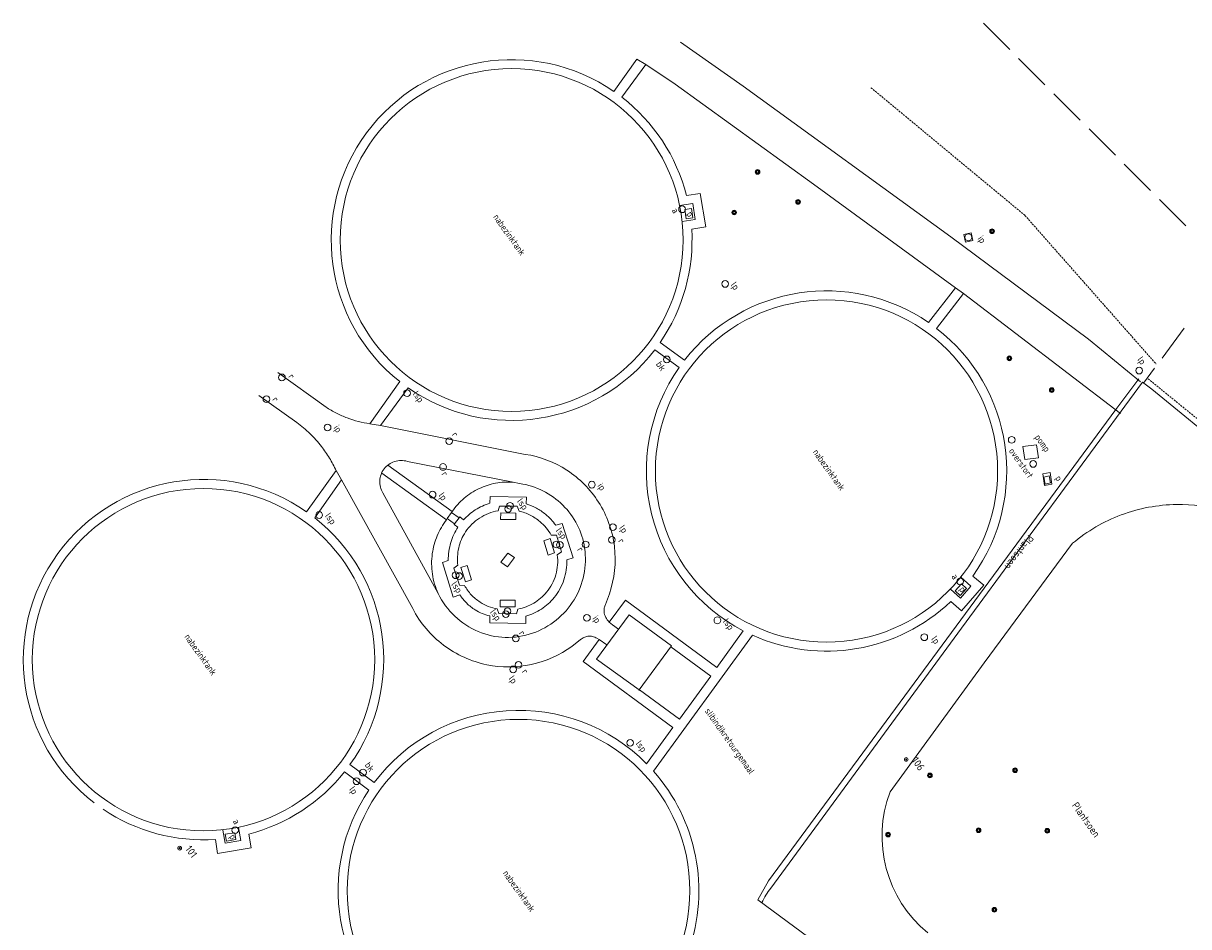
# Model space of a CAD drawing. Header units: metres. Extents: x 135689 to 136157, y 457710 to 458318.
# Tile 9 of 11: x 135767 to 135924, y 458083 to 458204. Entities that reach past the tile are written whole.
import ezdxf

# ---------------------------------------------------------------- set-up
doc = ezdxf.new("R2010")
doc.units = ezdxf.units.M
doc.header["$MEASUREMENT"] = 0
doc.linetypes.add('RASTER', pattern=[100, 100, 0])
doc.linetypes.add('STIPPELFIJN', pattern=[0.375, 0.25, -0.125])
for name, color, linetype, lineweight in [('BEBOUWING', 251, 'Continuous', 5), ('HEKWERKEN', 7, 'RASTER', 5), ('INFRA', 7, 'Continuous', 5), ('INRICHTINGSELEMENTEN', 7, 'Continuous', 5), ('OVERIG', 7, 'Continuous', 5), ('TEKST', 7, 'Continuous', 5)]:
    doc.layers.add(name, color=color, linetype=linetype, lineweight=lineweight)
doc.styles.add('ISO', font='iso')
doc.styles.add('NLCS', font='NLCS-ISO.ttf')

msp = doc.modelspace()

# ---------------------------------------------------------------- linework, layer by layer
at = {"layer": 'BEBOUWING', "linetype": 'Continuous'}
for points in [[(135855.33, 458179.74), (135857.1, 458180.01)], [(135857.1, 458180.01), (135857.43, 458177.89)], [(135857.43, 458177.89), (135855.67, 458177.62)], [(135893.77, 458174.83), (135893.54, 458175.83), (135894.54, 458176.06), (135894.77, 458175.06), (135893.77, 458174.83)], [(135904.18, 458143.66), (135905.15, 458143.83), (135905.39, 458142.29), (135904.42, 458142.12), (135904.18, 458143.66)], [(135830.92, 458138.7), (135831.11, 458139.34)], [(135831.11, 458139.34), (135833.5, 458139.3)], [(135833.5, 458139.3), (135833.74, 458138.66)], [(135838.08, 458135.42), (135838.76, 458135.42)], [(135838.76, 458135.42), (135839.45, 458133.19)], [(135839.45, 458133.19), (135838.89, 458132.76)], [(135824.98, 458130.98), (135825.52, 458131.38)], [(135825.72, 458128.69), (135824.98, 458130.98)], [(135826.42, 458128.66), (135825.72, 458128.69)], [(135893.11, 458126.96), (135894.51, 458128.58)], [(135894.51, 458128.58), (135893.15, 458129.76)], [(135891.78, 458128.16), (135893.11, 458126.96)], [(135831.03, 458124.88), (135830.82, 458125.5)], [(135833.6, 458125.49), (135833.38, 458124.86)], [(135833.38, 458124.86), (135831.03, 458124.88)], [(135854.24, 458120.53), (135854.16, 458120.42)], [(135854.16, 458120.42), (135859.52, 458116.48)], [(135859.52, 458116.48), (135855.34, 458110.67)], [(135849.84, 458114.53), (135849.92, 458114.64)], [(135849.92, 458114.64), (135855.34, 458110.67)], [(135794.22, 458094.01), (135793.93, 458095.77)], [(135796, 458096.09), (135796.31, 458094.36)], [(135796.31, 458094.36), (135794.22, 458094.01)]]:
    msp.add_lwpolyline(points, dxfattribs=at)
for points in [[(135825.52, 458131.38, -0.089086), (135825.63, 458133.71, -0.089086), (135826.55, 458135.85, -0.102108), (135828.44, 458137.72, -0.102108), (135830.92, 458138.7)], [(135833.74, 458138.66, -0.058103), (135835.23, 458138.12, -0.058103), (135836.56, 458137.24, -0.043605), (135837.4, 458136.4, -0.043605), (135838.08, 458135.42)], [(135838.89, 458132.76, -0.102807), (135838.68, 458130.1, -0.102807), (135837.43, 458127.74, -0.086369), (135835.71, 458126.28, -0.086369), (135833.6, 458125.49)], [(135830.82, 458125.5, -0.04998), (135829.61, 458125.84, -0.04998), (135828.5, 458126.42, -0.061446), (135827.32, 458127.41, -0.061446), (135826.42, 458128.66)]]:
    msp.add_lwpolyline(points, format="xyb", dxfattribs=at)
at = {"layer": 'BEBOUWING'}
msp.add_lwpolyline([(135848.54, 458124.73), (135854.25, 458120.52), (135849.9, 458114.61), (135844.17, 458118.75)], close=True, dxfattribs=at)
at = {"layer": 'BEBOUWING', "linetype": 'Continuous'}
for centre, radius in [((135832.75, 458175.11), 23.05), ((135875.09, 458144.05), 23.01), ((135791.31, 458118.68), 23.02), ((135833.67, 458087.61), 23.04)]:
    msp.add_circle(centre, radius, dxfattribs=at)
at = {"layer": 'HEKWERKEN', "linetype": 'RASTER'}
for points in [[(135896.18, 458204.25), (135899.72, 458200.72)], [(135900.92, 458199.51), (135904.45, 458195.98)], [(135905.66, 458194.78), (135909.19, 458191.24)], [(135910.4, 458190.04), (135913.93, 458186.51)], [(135915.13, 458185.3), (135918.67, 458181.77)], [(135919.87, 458180.57), (135923.41, 458177.03)], [(135920.21, 458159.23), (135923.17, 458163.26)], [(135917.73, 458155.84), (135919.21, 458157.86)]]:
    msp.add_lwpolyline(points, dxfattribs=at)
at = {"layer": 'HEKWERKEN'}
msp.add_lwpolyline([(135865.87, 458086.39), (135867.28, 458088.92), (135914, 458152.3)], dxfattribs=at)
at = {"layer": 'INFRA', "linetype": 'Continuous'}
for points in [[(135863.9, 458195.81), (135855.47, 458201.72)], [(135846.49, 458195.08), (135849.6, 458199.42)], [(135849.6, 458199.42), (135850.79, 458198.72)], [(135850.79, 458198.72), (135847.56, 458194.32)], [(135850.79, 458198.72), (135854.75, 458196.08)], [(135854.75, 458196.08), (135873.32, 458182.6)], [(135891.82, 458175.55), (135863.9, 458195.81)], [(135873.32, 458182.6), (135892.42, 458168.7)], [(135856.25, 458181.11), (135858.11, 458181.35)], [(135858.11, 458181.35), (135858.84, 458176.87)], [(135858.84, 458176.87), (135856.96, 458176.59)], [(135910.3, 458161.77), (135891.82, 458175.55)], [(135888.79, 458164.02), (135892.42, 458168.7)], [(135893.51, 458167.9), (135889.89, 458163.23)], [(135892.42, 458168.7), (135893.51, 458167.9)], [(135893.51, 458167.9), (135914.63, 458151.8)], [(135856, 458158.96), (135852.72, 458161.34)], [(135917.33, 458156.05), (135910.3, 458161.77)], [(135852, 458160.35), (135855.26, 458157.96)], [(135807.79, 458152.63), (135801.29, 458157.31)], [(135813.67, 458150.41), (135817.71, 458156.07)], [(135818.83, 458155.24), (135815.13, 458150.16)], [(135803.86, 458150.56), (135798.74, 458154.19)], [(135815.13, 458150.16), (135813.67, 458150.41)], [(135834.56, 458146.29), (135815.13, 458150.16)], [(135809.14, 458144.1), (135805.16, 458138.57)], [(135809.87, 458142.84), (135809.14, 458144.1)], [(135824.75, 458138.59), (135816.08, 458144.83)], [(135818.74, 458145.34), (135832.94, 458142.53)], [(135806.26, 458137.75), (135809.87, 458142.84)], [(135819.44, 458125.54), (135809.87, 458142.84)], [(135815.27, 458143.75), (135824, 458137.5)], [(135832.94, 458142.53), (135833.82, 458142.37)], [(135822.88, 458127.56), (135815.42, 458141.11)], [(135829.88, 458140.62), (135829.83, 458139.71)], [(135834.74, 458140.52), (135829.88, 458140.62)], [(135834.71, 458139.64), (135834.74, 458140.52)], [(135824, 458137.5), (135824.09, 458137.66)], [(135824.68, 458138.46), (135824.09, 458137.66)], [(135824.09, 458137.66), (135825.07, 458136.94)], [(135824.68, 458138.46), (135824.75, 458138.59)], [(135825.67, 458137.74), (135824.68, 458138.46)], [(135825.67, 458137.74), (135825.07, 458136.94)], [(135825.76, 458137.87), (135825.67, 458137.74)], [(135826.29, 458137.48), (135825.76, 458137.87)], [(135825.07, 458136.94), (135825.03, 458136.87)], [(135825.03, 458136.87), (135825.52, 458136.5)], [(135839.53, 458137.01), (135838.67, 458136.75)], [(135841, 458132.37), (135839.53, 458137.01)], [(135824.23, 458132.01), (135823.43, 458131.74)], [(135823.43, 458131.74), (135824.88, 458127.1)], [(135840.15, 458132.1), (135841, 458132.37)], [(135894.77, 458129.92), (135896.26, 458128.68)], [(135896.26, 458128.68), (135893.26, 458125.26)], [(135824.88, 458127.1), (135825.78, 458127.4)], [(135845.35, 458126.12), (135845.89, 458127.55)], [(135845.87, 458123.74), (135848.05, 458126.67)], [(135848.05, 458126.67), (135860.33, 458117.63)], [(135893.26, 458125.26), (135891.8, 458126.51)], [(135829.8, 458124.56), (135829.8, 458123.63)], [(135829.8, 458123.63), (135834.65, 458123.56)], [(135834.65, 458123.56), (135834.65, 458124.53)], [(135846.3, 458123.38), (135845.87, 458123.74)], [(135847.11, 458122.8), (135846.3, 458123.38)], [(135865.14, 458121.96), (135851.82, 458103.7)], [(135860.33, 458117.63), (135863.89, 458122.57)], [(135842, 458121.37), (135840.83, 458120.45)], [(135842.38, 458118.45), (135844.51, 458121.39)], [(135844.51, 458121.39), (135844.2, 458121.56)], [(135844.51, 458121.39), (135845.54, 458120.68)], [(135854.44, 458109.57), (135842.38, 458118.45)], [(135850.89, 458104.69), (135854.44, 458109.57)], [(135813.55, 458101.15), (135810.28, 458103.6)], [(135811.01, 458104.58), (135814.28, 458102.18)], [(135793.2, 458092.62), (135792.92, 458094.5)], [(135797.41, 458095.23), (135797.73, 458093.38)], [(135797.73, 458093.38), (135793.2, 458092.62)]]:
    msp.add_lwpolyline(points, dxfattribs=at)
for points in [[(135846.5, 458195.09, 0.967549), (135817.71, 458156.07)], [(135856.25, 458181.11, 0.16752), (135847.56, 458194.32)], [(135852.72, 458161.34, 0.167712), (135856.96, 458176.59)], [(135888.8, 458164.02, 0.396242), (135856, 458158.96)], [(135894.77, 458129.92, 0.404083), (135889.89, 458163.23)], [(135818.83, 458155.24, 0.401591), (135852, 458160.35)], [(135855.26, 458157.96, 0.453205), (135863.89, 458122.57)], [(135813.67, 458150.41, -0.027349), (135812.14, 458150.71, -0.027349), (135810.64, 458151.18, -0.027957), (135809.18, 458151.83, -0.027957), (135807.79, 458152.63)], [(135809.14, 458144.1, 0.028762), (135808.25, 458145.78, 0.028762), (135807.17, 458147.35, 0.035031), (135805.63, 458149.07, 0.035031), (135803.86, 458150.56)], [(135815.42, 458141.11, -0.14965), (135815.01, 458142.74, -0.14965), (135815.59, 458144.33, -0.154521), (135817, 458145.33, -0.154521), (135818.74, 458145.34)], [(135845.89, 458127.55, 0.113061), (135846.57, 458133.88, 0.113061), (135844.43, 458139.87, 0.106923), (135840.19, 458144.15, 0.106923), (135834.56, 458146.29)], [(135805.16, 458138.57, 0.97884), (135776.63, 458099.41)], [(135833.82, 458142.37, -0.159872), (135839.63, 458139.46, -0.161015), (135842.56, 458133.7, -0.17666), (135841.15, 458126.74, -0.17401), (135835.55, 458122.23, -0.184958), (135828.26, 458122.47, -0.18192), (135822.88, 458127.56)], [(135829.83, 458139.71, 0.03694), (135828.82, 458139.34, 0.03694), (135827.86, 458138.83, 0.035485), (135827.03, 458138.21, 0.035485), (135826.29, 458137.48)], [(135838.67, 458136.75, 0.033078), (135838.04, 458137.54, 0.033078), (135837.3, 458138.23, 0.048557), (135836.07, 458139.06, 0.048557), (135834.71, 458139.64)], [(135811.01, 458104.58, 0.401513), (135806.26, 458137.75)], [(135825.52, 458136.5, 0.035199), (135824.97, 458135.5, 0.035199), (135824.57, 458134.43, 0.037749), (135824.31, 458133.23, 0.037749), (135824.23, 458132.01)], [(135834.65, 458124.53, 0.076729), (135836.75, 458125.48, 0.076729), (135838.46, 458127.03, 0.090488), (135839.77, 458129.41, 0.090488), (135840.15, 458132.1)], [(135825.78, 458127.4, 0.055519), (135826.7, 458126.27, 0.055519), (135827.84, 458125.37, 0.040437), (135828.79, 458124.88, 0.040437), (135829.8, 458124.56)], [(135840.83, 458120.45, -0.103768), (135835.38, 458118.03, -0.103768), (135829.42, 458118, -0.111823), (135823.58, 458120.64, -0.111823), (135819.44, 458125.54)], [(135845.87, 458123.74, -0.096134), (135845.4, 458124.37, -0.096134), (135845.18, 458125.13, -0.06144), (135845.21, 458125.63, -0.06144), (135845.35, 458126.12)], [(135865.14, 458121.96, 0.30511), (135891.8, 458126.51)], [(135844.2, 458121.56, 0.08439), (135843.62, 458121.79, 0.08439), (135843, 458121.82, 0.07506), (135842.47, 458121.67, 0.07506), (135842, 458121.37)], [(135850.89, 458104.69, 0.457447), (135814.28, 458102.18)], [(135797.41, 458095.23, 0.162538), (135810.28, 458103.6)], [(135837.65, 458063.69, 0.589572), (135851.82, 458103.7)], [(135813.55, 458101.15, 0.396765), (135818.95, 458068.34)], [(135777.8, 458098.57, 0.165984), (135792.92, 458094.5)]]:
    msp.add_lwpolyline(points, format="xyb", dxfattribs=at)
at = {"layer": 'INFRA'}
for points in [[(135867.61, 458087.97), (135893.25, 458122.9), (135917.57, 458155.98), (135918.84, 458155.04), (135929.48, 458146.34), (135943.27, 458134.33)], [(135883.65, 458100.9), (135896.3, 458118.26), (135908.18, 458134.33)], [(135913.7, 458051.05), (135865.87, 458086.39)]]:
    msp.add_lwpolyline(points, dxfattribs=at)
for points in [[(135922.18, 458139.55, 0.085487), (135914.73, 458138.15)], [(135928.45, 458138.57, 0.085562), (135922.18, 458139.55)], [(135914.73, 458138.15, 0.085453), (135908.18, 458134.33)], [(135883.65, 458100.9, 0.32273), (135888.7, 458081.95)], [(135867.61, 458087.97, 0.055532), (135866.38, 458086.01, 0.055532)]]:
    msp.add_lwpolyline(points, format="xyb", dxfattribs=at)
at = {"layer": 'INRICHTINGSELEMENTEN'}
for centre, radius in [((135865.81, 458184.26), 0.315), ((135865.81, 458184.26), 0.225), ((135865.81, 458184.26), 0.135), ((135871.26, 458180.24), 0.315), ((135871.26, 458180.24), 0.225), ((135871.26, 458180.24), 0.135), ((135855.66, 458179.24), 0.45), ((135862.67, 458178.81), 0.315), ((135862.67, 458178.81), 0.225), ((135862.67, 458178.81), 0.135), ((135894.16, 458175.47), 0.45), ((135897.35, 458176.29), 0.315), ((135897.35, 458176.29), 0.225), ((135897.35, 458176.29), 0.135), ((135861.45, 458169.2), 0.45), ((135853.61, 458159.06), 0.45), ((135899.68, 458159.2), 0.315), ((135899.68, 458159.2), 0.225), ((135899.68, 458159.2), 0.135), ((135917.14, 458157.55), 0.45), ((135801.86, 458156.64), 0.45), ((135818.68, 458154.52), 0.45), ((135905.38, 458154.94), 0.315), ((135905.38, 458154.94), 0.225), ((135905.38, 458154.94), 0.135), ((135799.77, 458153.72), 0.45), ((135808, 458149.9), 0.45), ((135899.99, 458148.23), 0.45), ((135824.35, 458148.05), 0.45), ((135902.88, 458145), 0.45), ((135823.52, 458144.59), 0.45), ((135843.54, 458142.21), 0.45), ((135822.12, 458140.87), 0.45), ((135832.28, 458138.95), 0.45), ((135832.53, 458139.37), 0.45), ((135806.87, 458138.13), 0.45), ((135846.37, 458136.49), 0.45), ((135838.76, 458134.16), 0.45), ((135839.24, 458134.1), 0.45), ((135842.7, 458134.16), 0.45), ((135846.22, 458134.79), 0.45), ((135825.22, 458130.03), 0.45), ((135825.7, 458129.92), 0.45), ((135893.05, 458129.19), 0.45), ((135831.96, 458124.79), 0.45), ((135832.2, 458125.2), 0.45), ((135842.87, 458124.31), 0.45), ((135860.41, 458123.97), 0.45), ((135833.31, 458121.54), 0.45), ((135888.24, 458121.69), 0.45), ((135832.96, 458117.37), 0.45), ((135833.67, 458117.99), 0.45), ((135848.68, 458107.49), 0.45), ((135885.81, 458105.26), 0.25), ((135885.81, 458105.26), 0.075), ((135812.76, 458103.49), 0.45), ((135888.99, 458103.11), 0.315), ((135888.99, 458103.11), 0.225), ((135888.99, 458103.11), 0.135), ((135900.45, 458103.8), 0.315), ((135900.45, 458103.8), 0.225), ((135900.45, 458103.8), 0.135), ((135811.9, 458102.33), 0.45), ((135795.58, 458095.76), 0.45), ((135883.37, 458095.15), 0.315), ((135883.37, 458095.15), 0.225), ((135895.53, 458095.74), 0.315), ((135895.53, 458095.74), 0.225), ((135895.53, 458095.74), 0.135), ((135904.77, 458095.67), 0.315), ((135904.77, 458095.67), 0.225), ((135904.77, 458095.67), 0.135), ((135883.37, 458095.15), 0.135), ((135788.1, 458093.33), 0.25), ((135788.1, 458093.33), 0.075), ((135897.66, 458085.06), 0.315), ((135897.66, 458085.06), 0.225), ((135897.66, 458085.06), 0.135)]:
    msp.add_circle(centre, radius, dxfattribs=at)
at = {"layer": 'OVERIG', "linetype": 'STIPPELFIJN'}
for points in [[(135881.07, 458195.59), (135901.77, 458178.42)], [(135901.77, 458178.42), (135919.4, 458158.45)], [(135918.33, 458156.45), (135938.77, 458139.83)]]:
    msp.add_lwpolyline(points, dxfattribs=at)
at = {"layer": 'OVERIG', "linetype": 'Continuous'}
for points in [[(135857.13, 458178.11), (135856.22, 458177.98), (135856.03, 458179.22), (135856.94, 458179.35), (135857.13, 458178.11)], [(135901.75, 458145.61), (135901.48, 458147.35), (135903.34, 458147.56), (135903.61, 458145.83), (135901.75, 458145.61)], [(135905.2, 458142.45), (135904.49, 458142.27), (135904.33, 458143.22), (135905.03, 458143.4), (135905.2, 458142.45)], [(135833.3, 458137.53), (135833.31, 458138.4), (135831.28, 458138.41), (135831.27, 458137.54), (135833.3, 458137.53)], [(135837.68, 458132.74), (135838.53, 458133.03), (135837.91, 458134.97), (135837.06, 458134.68), (135837.68, 458132.74)], [(135832.24, 458133.02), (135833.12, 458132.4), (135832.19, 458131.16), (135831.31, 458131.78), (135832.24, 458133.02)], [(135826.75, 458131.35), (135825.92, 458131.09), (135826.53, 458129.15), (135827.37, 458129.41), (135826.75, 458131.35)], [(135893.06, 458127.33), (135892.37, 458127.95), (135893.24, 458128.89), (135893.93, 458128.27), (135893.06, 458127.33)], [(135831.2, 458125.79), (135831.19, 458126.66), (135833.22, 458126.66), (135833.23, 458125.79), (135831.2, 458125.79)], [(135794.4, 458094.28), (135794.23, 458095.2), (135795.52, 458095.41), (135795.68, 458094.49), (135794.4, 458094.28)]]:
    msp.add_lwpolyline(points, dxfattribs=at)
at = {"layer": 'OVERIG'}
msp.add_lwpolyline([(135914, 458152.3), (135917.09, 458156.44)], dxfattribs=at)
at = {"layer": 'OVERIG', "linetype": 'Continuous'}
for points in [[(135824.75, 458138.59, -0.066531), (135826.35, 458140.38, -0.066531), (135828.36, 458141.68, -0.065224), (135830.59, 458142.41, -0.065224), (135832.94, 458142.53)], [(135824, 458137.5, 0.064988), (135822.74, 458135.35, 0.064988), (135822.08, 458132.94, 0.071631), (135822.09, 458130.19, 0.071631), (135822.88, 458127.56)]]:
    msp.add_lwpolyline(points, format="xyb", dxfattribs=at)

# ---------------------------------------------------------------- texts
at = {"layer": 'INRICHTINGSELEMENTEN', "style": 'NLCS'}
for s, height, rotation, p in [('a', 0.9, 305.3657, (135854.23, 458179.08)), ('ip', 0.9, 305.3657, (135895.36, 458175.3)), ('lp', 0.9, 305.3657, (135862.16, 458169.08)), ('bk', 0.9, 305.3657, (135852.1, 458158.41)), ('lp', 0.9, 305.3657, (135916.84, 458159.05)), ('r', 0.9, 305.3657, (135802.66, 458156.74)), ('lsp', 0.9, 305.3657, (135819.4, 458154.42)), ('r', 0.9, 305.3657, (135800.5, 458153.65)), ('ip', 0.9, 305.3657, (135808.74, 458149.85)), ('r', 0.9, 305.3657, (135824.65, 458148.92)), ('r', 0.9, 305.3657, (135823.27, 458143.62)), ('ip', 0.9, 305.3657, (135844.23, 458142.05)), ('lp', 0.9, 305.3657, (135822.86, 458140.77)), ('lsp', 0.9, 305.3657, (135833.42, 458139.98)), ('lsp', 0.9, 305.3657, (135807.6, 458138.02)), ('lsp', 0.9, 305.3657, (135838.65, 458136.04)), ('lp', 0.9, 305.3657, (135847.14, 458136.39)), ('r', 0.9, 305.3657, (135847.02, 458134.61)), ('r', 0.9, 305.3657, (135841.52, 458133.46)), ('a', 0.9, 305.3657, (135891.83, 458129.85)), ('lsp', 0.9, 305.3657, (135824.56, 458128.8)), ('lsp', 0.9, 305.3657, (135829.78, 458125.06)), ('ip', 0.9, 305.3657, (135843.57, 458124.22)), ('lsp', 0.9, 305.3657, (135861.11, 458123.83)), ('r', 0.9, 305.3657, (135833.67, 458122.22)), ('lp', 0.9, 305.3657, (135889.12, 458121.47)), ('r', 0.9, 305.3657, (135834.07, 458117.05)), ('lp', 0.9, 305.3657, (135832.29, 458116.14)), ('lsp', 0.9, 305.3657, (135849.38, 458107.4)), ('bk', 0.9, 305.3657, (135812.94, 458104.52)), ('106', 1, 304.6152, (135886.5, 458105.14)), ('lp', 0.9, 305.3657, (135810.85, 458101.25)), ('a', 0.9, 305.3657, (135795.21, 458096.92)), ('101', 1, 306.4398, (135788.8, 458093.22))]:
    msp.add_text(s, height=height, rotation=rotation, dxfattribs=at).set_placement(p)
at = {"layer": 'TEKST', "linetype": 'Continuous', "style": 'ISO'}
for s, p in [('nabezinktank', (135830.21, 458178.19)), ('p', (135856.23, 458178.6)), ('pomp', (135903.04, 458148.58)), ('overstort', (135899.55, 458146.75)), ('nabezinktank', (135873.19, 458146.58)), ('p', (135905.81, 458143.07)), ('p', (135892.88, 458128.13)), ('nabezinktank', (135788.69, 458121.74)), ('slibindikretourgemaal', (135858.67, 458111.77)), ('p', (135794.74, 458094.86)), ('nabezinktank', (135831.51, 458089.95))]:
    msp.add_text(s, height=0.9, rotation=305.3657, dxfattribs=at).set_placement(p)
at = {"layer": 'TEKST', "style": 'ISO'}
for rotation, p in [(232.8238, (135902.23, 458135.57)), (305.3657, (135908.03, 458099.07))]:
    msp.add_text('Plantsoen', height=1, rotation=rotation, dxfattribs=at).set_placement(p)

doc.saveas('drawing.dxf')
